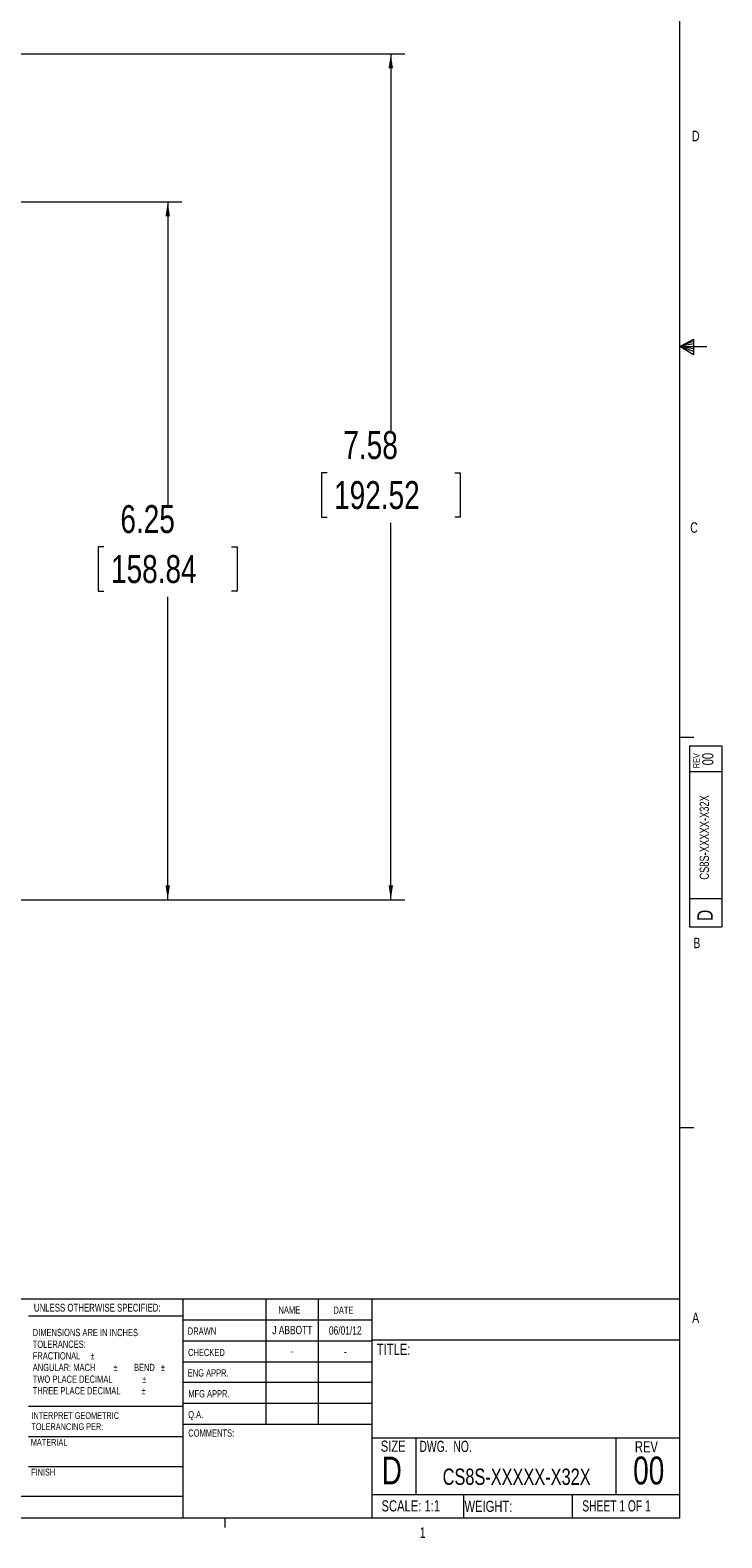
# Model space of a CAD drawing. Header units: inches. Extents: x 0.3 to 33.9, y 0.2 to 21.6.
# Tile 14 of 24: x 27.7 to 33.9, y 0.2 to 13.7. Entities that reach past the tile are written whole.
import ezdxf

# ---------------------------------------------------------------- set-up
doc = ezdxf.new("R2010")
doc.units = ezdxf.units.IN
doc.header["$MEASUREMENT"] = 0
doc.layers.add('SLD-0', color=7, linetype='Continuous', lineweight=15)
doc.styles.add('SLDTEXTSTYLE0', font='TXT', dxfattribs={"width": 0.75})
doc.styles.add('SLDTEXTSTYLE1', font='TXT', dxfattribs={"width": 0.6875})
doc.styles.add('SLDTEXTSTYLE2', font='TXT', dxfattribs={"width": 0.694444})
doc.dimstyles.new('SLDDIMSTYLE0', dxfattribs={"dimtxt": 0.25, "dimasz": 0.13, "dimexe": 0, "dimexo": 0.0625, "dimgap": 0.0625, "dimtad": 0, "dimtih": 1, "dimtoh": 1, "dimrnd": 1e-09, "dimzin": 12, "dimdsep": 46, "dimtxsty": 'SLDTEXTSTYLE0', "dimsah": 1, "dimcen": 0.09, "dimadec": 0, "dimazin": 3, "dimtfac": 1, "dimtofl": 0, "dimtmove": 0, "dimatfit": 3, "dimfxl": 1, "dimfrac": 2, "dimtolj": 1, "dimtzin": 12, "dimarcsym": 0})

# ---------------------------------------------------------------- blocks, each defined once
blk = doc.blocks.new('SW_NOTE_0')
at = {"color": 0, "linetype": 'Continuous', "lineweight": 0, "char_height": 0.06, "attachment_point": 1, "style": 'SLDTEXTSTYLE0'}
for s, insert in [('INTERPRET GEOMETRIC', (0, 0.077)), ('TOLERANCING PER:', (0, -0.022))]:
    blk.add_mtext(s, dxfattribs=dict(at, insert=insert))
blk = doc.blocks.new('SW_NOTE_1')
at = {"color": 0, "linetype": 'Continuous', "lineweight": 0, "char_height": 0.065, "attachment_point": 1, "style": 'SLDTEXTSTYLE0'}
for s, insert in [('DIMENSIONS ARE IN INCHES', (0, 0.084)), ('TOLERANCES:', (0, -0.021)), ('FRACTIONAL', (0, -0.125)), ('%%p', (0.518, -0.125)), ('ANGULAR: MACH', (0, -0.229)), ('%%p', (0.723, -0.229)), ('BEND', (0.907, -0.229)), ('%%p', (1.148, -0.229)), ('TWO PLACE DECIMAL', (0, -0.334)), ('%%p', (0.979, -0.334)), ('THREE PLACE DECIMAL', (0, -0.438)), ('%%p', (0.974, -0.438))]:
    blk.add_mtext(s, dxfattribs=dict(at, insert=insert))
blk = doc.blocks.new('_D_10')
at = {"layer": 'SLD-0'}
for p, q in [((23.006, 13.532), (31.06, 13.532)), ((30.935, 13.532), (30.935, 10.153)), ((30.364, 9.779), (30.313, 9.779)), ((30.313, 9.779), (30.313, 9.382)), ((31.507, 9.779), (31.557, 9.779)), ((31.557, 9.779), (31.557, 9.382)), ((30.313, 9.382), (30.364, 9.382)), ((30.935, 5.952), (30.935, 9.331)), ((31.557, 9.382), (31.507, 9.382)), ((26.503, 5.952), (31.06, 5.952))]:
    blk.add_line(p, q, dxfattribs=at)
for points in [[(30.935, 13.532), (30.915, 13.402), (30.955, 13.402)], [(30.935, 5.952), (30.955, 6.082), (30.915, 6.082)]]:
    blk.add_solid(points, dxfattribs=at)
at = {"layer": 'SLD-0', "char_height": 0.25, "attachment_point": 1, "style": 'SLDTEXTSTYLE0'}
for s, insert in [('7.58', (30.51, 10.152, -1.544)), ('192.52', (30.427, 9.704, -1.544))]:
    blk.add_mtext(s, dxfattribs=dict(at, insert=insert))
blk = doc.blocks.new('_D_11')
at = {"layer": 'SLD-0'}
for p, q in [((26.872, 12.206), (29.062, 12.206)), ((28.937, 12.206), (28.937, 9.49)), ((28.366, 9.116), (28.315, 9.116)), ((28.315, 9.116), (28.315, 8.719)), ((29.509, 9.116), (29.56, 9.116)), ((29.56, 9.116), (29.56, 8.719)), ((28.315, 8.719), (28.366, 8.719)), ((28.937, 5.952), (28.937, 8.668)), ((29.56, 8.719), (29.509, 8.719)), ((26.503, 5.952), (29.062, 5.952))]:
    blk.add_line(p, q, dxfattribs=at)
for points in [[(28.937, 12.206), (28.917, 12.076), (28.957, 12.076)], [(28.937, 5.952), (28.957, 6.082), (28.917, 6.082)]]:
    blk.add_solid(points, dxfattribs=at)
at = {"layer": 'SLD-0', "char_height": 0.25, "attachment_point": 1, "style": 'SLDTEXTSTYLE0'}
for s, insert in [('6.25', (28.513, 9.489, -1.544)), ('158.84', (28.429, 9.041, -1.544))]:
    blk.add_mtext(s, dxfattribs=dict(at, insert=insert))

msp = doc.modelspace()

# ---------------------------------------------------------------- linework, layer by layer
at = {"color": 7, "linetype": 'Continuous', "lineweight": 0}
for p, q in [((33.523, 0.411), (33.523, 21.411)), ((33.523, 10.911), (33.647, 10.976)), ((33.647, 10.958), (33.523, 10.911)), ((33.647, 10.976), (33.647, 10.837)), ((33.647, 10.934), (33.523, 10.911)), ((33.647, 10.891), (33.523, 10.911)), ((33.647, 10.865), (33.523, 10.911)), ((33.647, 10.837), (33.523, 10.911)), ((33.523, 10.911), (33.766, 10.911)), ((33.523, 7.411), (33.648, 7.411)), ((33.61, 7.332), (33.9, 7.332)), ((33.61, 7.332), (33.61, 5.709)), ((33.9, 7.332), (33.9, 5.709)), ((33.9, 7.099), (33.61, 7.099)), ((33.61, 5.965), (33.9, 5.965)), ((33.61, 5.709), (33.9, 5.709)), ((33.523, 3.911), (33.648, 3.911)), ((25.714, 2.375), (33.523, 2.375)), ((29.073, 2.375), (29.073, 0.411)), ((29.817, 2.375), (29.817, 1.25)), ((30.285, 2.375), (30.285, 1.25)), ((30.764, 2.375), (30.764, 0.411)), ((29.073, 2.221), (27.691, 2.221)), ((29.073, 2.187), (30.764, 2.187)), ((29.073, 2), (30.764, 2)), ((30.764, 2.008), (33.523, 2.008)), ((29.073, 1.812), (30.764, 1.812)), ((30.764, 1.625), (29.073, 1.625)), ((27.691, 1.414), (29.073, 1.414)), ((30.764, 1.437), (29.073, 1.437)), ((30.764, 1.25), (29.073, 1.25)), ((27.691, 1.144), (29.073, 1.144)), ((30.764, 1.13), (33.523, 1.13)), ((31.16, 1.13), (31.16, 0.623)), ((32.951, 1.13), (32.951, 0.623)), ((27.691, 0.874), (29.073, 0.874)), ((25.714, 0.607), (29.073, 0.607)), ((30.764, 0.623), (33.523, 0.623)), ((31.587, 0.623), (31.587, 0.411)), ((32.559, 0.623), (32.559, 0.411)), ((33.523, 0.411), (0.523, 0.411)), ((29.448, 0.411), (29.448, 0.326))]:
    msp.add_line(p, q, dxfattribs=at)

# ---------------------------------------------------------------- block references
for name, p in [('SW_NOTE_1', (27.728, 2.023)), ('SW_NOTE_0', (27.716, 1.283))]:
    msp.add_blockref(name, p, dxfattribs=at)

# ---------------------------------------------------------------- texts
for s, insert, char_height, attachment_point, style in [('D', (33.632, 12.844), 0.0938, 1, 'SLDTEXTSTYLE0'), ('C', (33.617, 9.335), 0.0938, 1, 'SLDTEXTSTYLE0'), ('B', (33.645, 5.612), 0.0938, 1, 'SLDTEXTSTYLE0'), ('UNLESS OTHERWISE SPECIFIED:', (27.738, 2.332), 0.07, 1, 'SLDTEXTSTYLE0'), ('NAME', (29.929, 2.309), 0.065, 1, 'SLDTEXTSTYLE0'), ('DATE', (30.421, 2.307), 0.065, 1, 'SLDTEXTSTYLE0'), ('A', (33.634, 2.253), 0.0938, 1, 'SLDTEXTSTYLE0'), ('DRAWN', (29.117, 2.12), 0.065, 1, 'SLDTEXTSTYLE0'), ('J ABBOTT', (30.053, 2.134), 0.075, 2, 'SLDTEXTSTYLE0'), ('06/01/12', (30.527, 2.13), 0.075, 2, 'SLDTEXTSTYLE0'), ('CHECKED', (29.119, 1.928), 0.065, 1, 'SLDTEXTSTYLE0'), ('-', (30.052, 1.946), 0.075, 2, 'SLDTEXTSTYLE0'), ('-', (30.528, 1.942), 0.075, 2, 'SLDTEXTSTYLE0'), ('TITLE:', (30.81, 1.973), 0.1, 1, 'SLDTEXTSTYLE0'), ('ENG APPR.', (29.116, 1.745), 0.065, 1, 'SLDTEXTSTYLE0'), ('MFG APPR.', (29.121, 1.558), 0.065, 1, 'SLDTEXTSTYLE0'), ('Q.A.', (29.12, 1.372), 0.065, 1, 'SLDTEXTSTYLE0'), ('MATERIAL', (27.711, 1.121), 0.06, 1, 'SLDTEXTSTYLE0'), ('COMMENTS:', (29.121, 1.206), 0.065, 1, 'SLDTEXTSTYLE0'), ('SIZE', (30.845, 1.106), 0.1, 1, 'SLDTEXTSTYLE0'), ('DWG.  NO.', (31.191, 1.104), 0.1, 1, 'SLDTEXTSTYLE2'), ('REV', (33.121, 1.1), 0.1, 1, 'SLDTEXTSTYLE0'), ('D', (30.853, 0.963), 0.25, 1, 'SLDTEXTSTYLE0'), ('00', (33.245, 0.963), 0.25, 2, 'SLDTEXTSTYLE0'), ('FINISH', (27.714, 0.853), 0.06, 1, 'SLDTEXTSTYLE0'), ('CS8S-XXXXX-X32X', (32.062, 0.855), 0.14583, 2, 'SLDTEXTSTYLE0'), ('SCALE: 1:1', (30.852, 0.571), 0.1, 1, 'SLDTEXTSTYLE0'), ('WEIGHT:', (31.595, 0.567), 0.1, 1, 'SLDTEXTSTYLE0'), ('SHEET 1 OF 1', (32.65, 0.571), 0.1, 1, 'SLDTEXTSTYLE1'), ('1', (31.195, 0.328), 0.0938, 1, 'SLDTEXTSTYLE0')]:
    msp.add_mtext(s, dxfattribs=dict(at, insert=insert, char_height=char_height, attachment_point=attachment_point, style=style))
at = {"color": 7, "linetype": 'Continuous', "lineweight": 0, "rotation": 90, "style": 'SLDTEXTSTYLE0'}
for s, insert, char_height, attachment_point in [('REV', (33.642, 7.131), 0.06, 1), ('00', (33.724, 7.213), 0.1, 2), ('CS8S-XXXXX-X32X', (33.701, 6.511), 0.08333, 2), ('D', (33.681, 5.763), 0.138, 1)]:
    msp.add_mtext(s, dxfattribs=dict(at, insert=insert, char_height=char_height, attachment_point=attachment_point))

# ---------------------------------------------------------------- dimensions: what is measured, and where the dimension line sits
at = {"layer": 'SLD-0'}
for base, p2, picture, middle in [((30.935, 13.532), (22.956, 13.532), '_D_10', (30.935, 9.742)), ((28.937, 12.206), (26.822, 12.206), '_D_11', (28.937, 9.079))]:
    dim = msp.add_linear_dim(base=base, p1=(26.453, 5.952), p2=p2, angle=90, dimstyle='SLDDIMSTYLE0', dxfattribs=at)
    dim.commit()
    dim.dimension.update_dxf_attribs({"geometry": picture, "text_midpoint": middle, "dimtype": 160})

doc.saveas('drawing.dxf')
